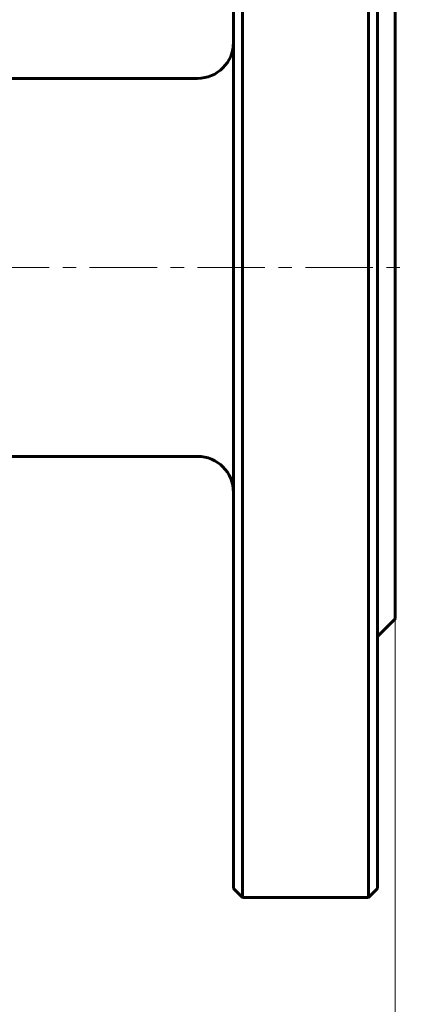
# Model space of a CAD drawing. Header units: millimetres. Extents: x 0 to 594, y 0 to 420.
# Tile 5 of 9: x 196 to 239, y 152 to 261. Entities that reach past the tile are written whole.
import ezdxf

# ---------------------------------------------------------------- set-up
doc = ezdxf.new("R2010")
doc.units = ezdxf.units.MM
for name, pattern in [('K5LT_AXLED', [12, 7.5, -1.5, 1.5, -1.5]), ('K5LT_BASIC', [0]), ('K5LT_THIN', [0])]:
    doc.linetypes.add(name, pattern=pattern)
doc.layers.add('Системный слой', color=7, linetype='Continuous')
doc.layers.add('Системный слой (1)', color=7, linetype='Continuous', true_color=0x6c6c6c)
doc.styles.add('KDIMTEXTSTYLE', font='GOST_AU.SHX', dxfattribs={"width": 0.96, "oblique": 15, "height": 5})
doc.styles.add('KTEXTSTYLE', font='GOST_AU.SHX', dxfattribs={"width": 0.96, "height": 5})
doc.dimstyles.new('KDIMSTYLE (1.00)', dxfattribs={"dimtxt": 5, "dimasz": 1, "dimexe": 2, "dimexo": 0, "dimgap": 1, "dimtad": 1, "dimtxsty": 'KDIMTEXTSTYLE', "dimsah": 1, "dimcen": 0, "dimdle": 1, "dimadec": 0, "dimazin": 0, "dimtfac": 0.667, "dimtmove": 0, "dimatfit": 3, "dimfxl": 1, "dimtvp": 1, "dimtolj": 1, "dimtzin": 0, "dimarcsym": 0})

# ---------------------------------------------------------------- blocks, each defined once
blk = doc.blocks.new('U3')
at = {"layer": 'Системный слой (1)', "color": 150, "linetype": 'K5LT_BASIC', "lineweight": 60, "true_color": 0x0080ff}
for p, q in [((219.35, 302.92), (219.35, 233.92)), ((219.35, 233.92), (219.35, 164.92))]:
    blk.add_line(p, q, dxfattribs=at)
blk = doc.blocks.new('U5')
at = {"layer": 'Системный слой (1)', "color": 150, "linetype": 'K5LT_BASIC', "lineweight": 60, "true_color": 0x0080ff}
for p, q in [((235.35, 233.92), (235.35, 302.92)), ((235.35, 164.92), (235.35, 233.92))]:
    blk.add_line(p, q, dxfattribs=at)
blk = doc.blocks.new('U7')
at = {"layer": 'Системный слой (1)', "color": 150, "linetype": 'K5LT_BASIC', "lineweight": 60, "true_color": 0x0080ff}
for p, q in [((237.35, 272.92), (237.35, 233.92)), ((237.35, 233.92), (237.35, 194.92))]:
    blk.add_line(p, q, dxfattribs=at)
blk = doc.blocks.new('D0')
at = {"layer": 'Системный слой (1)'}
for points in [[(57.35, 132.49), (62.35, 133.14), (61.85, 132.49), (62.35, 131.83)], [(232.35, 131.83), (237.35, 132.49), (232.35, 133.14), (232.85, 132.49)]]:
    blk.add_hatch(color=7, dxfattribs=at).paths.add_polyline_path(points)
at = {"layer": 'Системный слой (1)', "color": 7, "linetype": 'K5LT_THIN', "lineweight": 18}
for p, q in [((57.35, 233.92), (57.35, 130.49)), ((237.35, 233.92), (237.35, 130.49)), ((57.35, 132.49), (62.35, 133.14)), ((62.35, 131.83), (57.35, 132.49)), ((57.35, 132.49), (237.35, 132.49)), ((62.35, 133.14), (61.85, 132.49)), ((61.85, 132.49), (62.35, 131.83)), ((232.85, 132.49), (232.35, 133.14)), ((232.35, 133.14), (237.35, 132.49)), ((237.35, 132.49), (232.35, 131.83)), ((232.35, 131.83), (232.85, 132.49))]:
    blk.add_line(p, q, dxfattribs=at)
blk.add_wipeout([(137.78, 133.49), (137.78, 140.87), (156.16, 140.87), (156.16, 133.49)]).dxf.layer = 'Системный слой (1)'
at = {"layer": 'Системный слой (1)', "color": 7, "char_height": 5, "attachment_point": 1, "style": 'KTEXTSTYLE'}
for s, insert in [('\\H5.0;\\W1.000;\\Q15;\\Q15;\\W0.965;180', (137.78, 140.07)), ('\\H5.0;\\W1.000;\\Q15;\\Q15;\\W0.965;±', (146.24, 140.07)), ('\\H5.0;\\W1.000;\\Q15;\\Q15;\\W0.965;1,5', (149.15, 140.07))]:
    blk.add_mtext(s, dxfattribs=dict(at, insert=insert))
blk = doc.blocks.new('KDIMARROW_01')
at = {"layer": 'Системный слой'}
blk.add_hatch(color=0, dxfattribs=at).paths.add_polyline_path([(-5, -0.66), (0, 0), (-5, 0.66), (-4.5, 0)])
at = {"layer": 'Системный слой', "color": 0, "linetype": 'K5LT_THIN', "lineweight": 18}
for p, q in [((-4.5, 0), (-5, 0.66)), ((-5, 0.66), (0, 0)), ((0, 0), (-5, -0.66)), ((-5, -0.66), (-4.5, 0))]:
    blk.add_line(p, q, dxfattribs=at)
at = {"layer": 'Системный слой (1)', "color": 0, "linetype": 'K5LT_THIN', "lineweight": 18}
blk.add_line((456.87, 233.92), (455.87, 233.92), dxfattribs=at)

msp = doc.modelspace()

# ---------------------------------------------------------------- linework, layer by layer
at = {"layer": 'Системный слой (1)', "color": 150, "linetype": 'K5LT_BASIC', "lineweight": 60, "true_color": 0x0080ff}
for p, q in [((220.353, 233.924), (220.353, 303.924)), ((234.353, 303.924), (234.353, 233.924)), ((215.353, 254.924), (192.353, 254.924)), ((220.353, 163.924), (220.353, 233.924)), ((234.353, 233.924), (234.353, 163.924)), ((215.353, 212.924), (192.353, 212.924)), ((237.353, 194.924), (235.353, 192.924)), ((219.353, 164.924), (220.353, 163.924)), ((235.353, 164.924), (234.353, 163.924)), ((234.353, 163.924), (220.353, 163.924))]:
    msp.add_line(p, q, dxfattribs=at)
for centre, start, end in [((215.353, 258.924), 270, 0), ((215.353, 208.924), 0, 90)]:
    msp.add_arc(centre, 4, start, end, dxfattribs=at)

# ---------------------------------------------------------------- block references
at = {"layer": 'Системный слой (1)'}
for name in ['U3', 'U5', 'U7']:
    msp.add_blockref(name, (0, 0), dxfattribs=at)

# ---------------------------------------------------------------- next in the draw order: dimensions: what is measured, and where the dimension line sits
at = {"layer": 'Системный слой (1)', "color": 7}
dim = msp.add_linear_dim(base=(57.353, 132.485), p1=(237.353, 233.924), p2=(57.353, 233.924), dimstyle='KDIMSTYLE (1.00)', override={"dimexo": 0, "dimpost": '\\H5.0;\\W0.965;\\Q15;<>', "dimblk1": 'KDIMARROW_01', "dimblk2": 'KDIMARROW_01', "dimse1": 0, "dimse2": 0, "dimclrt": 7, "dimtol": 1, "dimtp": 1.5, "dimtm": 1.5, "dimtdec": 5, "dimtolj": 1}, dxfattribs=at)
dim.commit()
dim.dimension.update_dxf_attribs({"geometry": 'D0', "text_midpoint": (147.353, 132.485), "dimtype": 160})

# ---------------------------------------------------------------- next in the draw order: linework, layer by layer
at = {"layer": 'Системный слой (1)', "color": 30, "linetype": 'K5LT_AXLED', "lineweight": 18, "true_color": 0xff8000}
msp.add_line((179.353, 233.924), (239.353, 233.924), dxfattribs=at)

doc.saveas('drawing.dxf')
